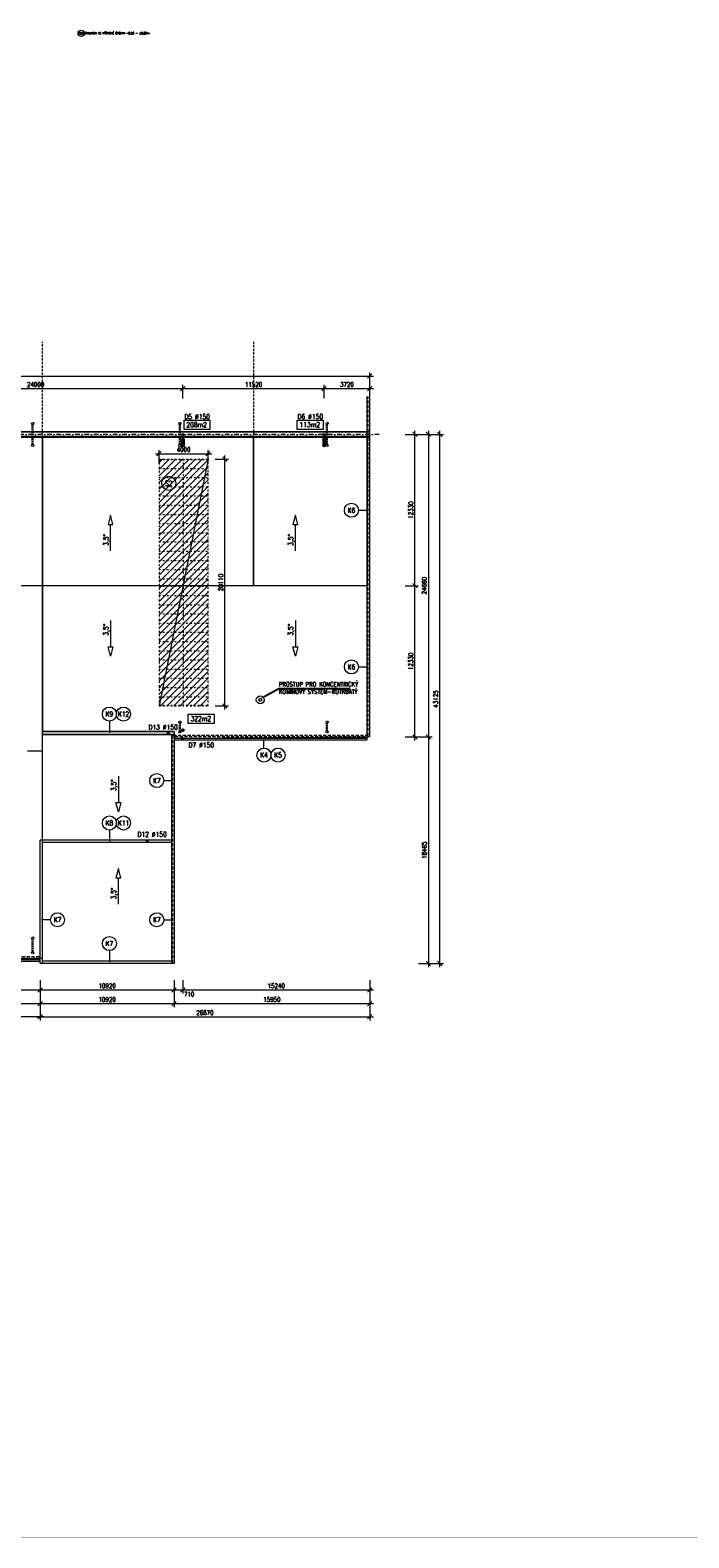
# Model space of a CAD drawing. Header units: millimetres. Extents: x -485339 to 350584, y -1189936 to 0.
# Tile 67 of 256: x -207249 to -153544, y -1189936 to -1067046. Entities that reach past the tile are written whole.
import ezdxf
from ezdxf import colors
from ezdxf.entities.mleader import LeaderData, LeaderLine
from ezdxf.enums import TextEntityAlignment as Align
from ezdxf.math import Vec2, Vec3

# ---------------------------------------------------------------- set-up
doc = ezdxf.new("R2010")
doc.units = ezdxf.units.MM
doc.header["$LTSCALE"] = 10
for name, pattern in [('DASHDOT', [25.4, 12.7, -6.35, 0, -6.35]), ('DASHED', [19.05, 12.7, -6.35]), ('DĚLICÍ2', [15.875, 6.35, -3.175, 0, -3.175, 0, -3.175]), ('ČÁRKOVANÁ', [19.05, 12.7, -6.35]), ('ČÁRKOVANÁ2', [9.525, 6.35, -3.175])]:
    doc.linetypes.add(name, pattern=pattern)
doc.layers.get('Defpoints').update_dxf_attribs({"color": 201})
doc.layers.add('BOUR_ČÁRY_PLNÉ', color=7, linetype='Continuous', lineweight=18, true_color=0xdba400)
doc.layers.add('Dešt_svod', color=201, linetype='Continuous')
for name, color, linetype, lineweight in [('N_kóty', 10, 'Continuous', 18), ('N_popis', 10, 'Continuous', 18), ('N_čáry_nad', 10, 'DĚLICÍ2', 18), ('N_čáry_plné', 10, 'Continuous', 18), ('N_čáry_pod', 10, 'ČÁRKOVANÁ', 18), ('N_šrary', 10, 'Continuous', 18), ('St_čáry_plné', 250, 'Continuous', 18), ('St_čáry_pod', 250, 'ČÁRKOVANÁ2', 18)]:
    doc.layers.add(name, color=color, linetype=linetype, lineweight=lineweight)
doc.layers.add('St_plocha_místn', color=140, linetype='Continuous', lineweight=18, plot=False)
doc.styles.get("Standard").update_dxf_attribs({"font": 'simplex.shx', "width": 0.8})
doc.dimstyles.new('stavebníM200', dxfattribs={"dimtxt": 370, "dimasz": 360, "dimexe": 300, "dimexo": 200, "dimgap": 150, "dimtad": 1, "dimdec": 0, "dimrnd": 5, "dimtxsty": 'Standard', "dimblk": 'OBLIQUE', "dimcen": -2.5, "dimdle": 300, "dimclrd": 256, "dimclre": 256, "dimclrt": 256, "dimadec": 4, "dimazin": 0, "dimtfac": 1, "dimtdec": 0, "dimtmove": 2, "dimatfit": 3, "dimldrblk": 'OBLIQUE', "dimfxl": 800, "dimfxlon": 1, "dimlwd": -1, "dimlwe": -1, "dimarcsym": 0})

# ---------------------------------------------------------------- blocks, each defined once
blk = doc.blocks.new('G$C7F8F446A')
at = {"layer": 'BOUR_ČÁRY_PLNÉ', "color": 0, "linetype": 'DĚLICÍ2', "ltscale": 2}
for p, q in [((0, 4050), (0, 50)), ((20000, 50), (20000, 4050))]:
    blk.add_line(p, q, dxfattribs=at)
for points in [[(695, 4050), (695, 50)], [(1445, 4050), (1445, 50)], [(2195, 4050), (2195, 50)], [(2945, 4050), (2945, 50)], [(3695, 4050), (3695, 50)], [(4445, 4050), (4445, 50)], [(5195, 4050), (5195, 50)], [(5945, 4050), (5945, 50)], [(6695, 4050), (6695, 50)], [(7445, 4050), (7445, 50)], [(8195, 4050), (8195, 50)], [(8945, 4050), (8945, 50)], [(9695, 4050), (9695, 50)], [(10305, 4050), (10305, 50)], [(11055, 4050), (11055, 50)], [(11805, 4050), (11805, 50)], [(12555, 4050), (12555, 50)], [(13305, 4050), (13305, 50)], [(14055, 4050), (14055, 50)], [(14805, 4050), (14805, 50)], [(15555, 4050), (15555, 50)], [(16305, 4050), (16305, 50)], [(17055, 4050), (17055, 50)], [(17805, 4050), (17805, 50)], [(18555, 4050), (18555, 50)], [(19305, 4050), (19305, 50)], [(-55, 2050), (20000, 2050)]]:
    blk.add_lwpolyline(points, dxfattribs=at)
at = {"layer": 'St_čáry_plné', "color": 0, "linetype": 'ByBlock', "ltscale": 2}
for p, q in [((20055, 4050), (-55, 4050)), ((-55, 50), (20055, 50))]:
    blk.add_line(p, q, dxfattribs=at)
for points in [[(-55, 4050), (-55, 50)], [(20055, 4050), (20055, 50)]]:
    blk.add_lwpolyline(points, dxfattribs=at)
blk = doc.blocks.new('_OBLIQUE')
at = {"color": 0, "linetype": 'ByBlock'}
blk.add_line((-0.5, -0.5), (0.5, 0.5), dxfattribs=at)
blk = doc.blocks.new('*D7447')
at = {"layer": 'Defpoints', "color": 0}
for p in [(-225043, -1144387), (-206433, -1144827), (-206433, -1146388)]:
    blk.add_point(p, dxfattribs=at)
at = {"layer": 'N_kóty'}
for p, q in [((-225343, -1146388), (-206133, -1146388)), ((-225043, -1145588), (-225043, -1146688)), ((-206433, -1145588), (-206433, -1146688))]:
    blk.add_line(p, q, dxfattribs=at)
at = {"layer": 'N_kóty', "linetype": 'ByBlock', "xscale": 360, "yscale": 360, "zscale": 360, "rotation": 180}
blk.add_blockref('_OBLIQUE', (-225043, -1146388), dxfattribs=at)
at = {"layer": 'N_kóty', "linetype": 'ByBlock', "xscale": 360, "yscale": 360, "zscale": 360}
blk.add_blockref('_OBLIQUE', (-206433, -1146388), dxfattribs=at)
at = {"layer": 'N_kóty', "ltscale": 2, "insert": (-215738, -1146053), "char_height": 370, "attachment_point": 5}
blk.add_mtext('18610', dxfattribs=at)
blk = doc.blocks.new('*D7448')
at = {"layer": 'Defpoints', "color": 0}
for p in [(-276233, -1144387), (-206433, -1144827), (-276233, -1147465)]:
    blk.add_point(p, dxfattribs=at)
at = {"layer": 'N_kóty'}
for p, q in [((-206133, -1147465), (-276533, -1147465)), ((-276233, -1146665), (-276233, -1147765)), ((-206433, -1146665), (-206433, -1147765))]:
    blk.add_line(p, q, dxfattribs=at)
at = {"layer": 'N_kóty', "linetype": 'ByBlock', "xscale": 360, "yscale": 360, "zscale": 360, "rotation": 180}
blk.add_blockref('_OBLIQUE', (-276233, -1147465), dxfattribs=at)
at = {"layer": 'N_kóty', "linetype": 'ByBlock', "xscale": 360, "yscale": 360, "zscale": 360}
blk.add_blockref('_OBLIQUE', (-206433, -1147465), dxfattribs=at)
at = {"layer": 'N_kóty', "ltscale": 2, "insert": (-241334, -1147130), "char_height": 370, "attachment_point": 5}
blk.add_mtext('69800', dxfattribs=at)
blk = doc.blocks.new('*D7453')
at = {"layer": 'Defpoints', "color": 0}
for p in [(-218803, -1142106), (-206433, -1143483), (-206433, -1145279)]:
    blk.add_point(p, dxfattribs=at)
at = {"layer": 'N_kóty'}
for p, q in [((-219103, -1145279), (-206133, -1145279)), ((-218803, -1144479), (-218803, -1145579)), ((-206433, -1144479), (-206433, -1145579))]:
    blk.add_line(p, q, dxfattribs=at)
at = {"layer": 'N_kóty', "linetype": 'ByBlock', "xscale": 360, "yscale": 360, "zscale": 360, "rotation": 180}
blk.add_blockref('_OBLIQUE', (-218803, -1145279), dxfattribs=at)
at = {"layer": 'N_kóty', "linetype": 'ByBlock', "xscale": 360, "yscale": 360, "zscale": 360}
blk.add_blockref('_OBLIQUE', (-206433, -1145279), dxfattribs=at)
at = {"layer": 'N_kóty', "ltscale": 2, "insert": (-212618, -1144944), "char_height": 370, "attachment_point": 5}
blk.add_mtext('12370', dxfattribs=at)
blk = doc.blocks.new('*D7455')
at = {"layer": 'Defpoints', "color": 0}
for p in [(-194803, -1124110), (-195513, -1143123), (-194803, -1145279)]:
    blk.add_point(p, dxfattribs=at)
at = {"layer": 'N_kóty'}
for p, q in [((-195813, -1145279), (-194503, -1145279)), ((-195513, -1144479), (-195513, -1145579)), ((-194803, -1144479), (-194803, -1145579))]:
    blk.add_line(p, q, dxfattribs=at)
at = {"layer": 'N_kóty', "linetype": 'ByBlock', "xscale": 360, "yscale": 360, "zscale": 360, "rotation": 180}
blk.add_blockref('_OBLIQUE', (-195513, -1145279), dxfattribs=at)
at = {"layer": 'N_kóty', "linetype": 'ByBlock', "xscale": 360, "yscale": 360, "zscale": 360}
blk.add_blockref('_OBLIQUE', (-194803, -1145279), dxfattribs=at)
at = {"layer": 'N_kóty', "ltscale": 2, "insert": (-194294, -1145614), "char_height": 370, "attachment_point": 5}
blk.add_mtext('710', dxfattribs=at)
blk = doc.blocks.new('*D7456')
at = {"layer": 'Defpoints', "color": 0}
for p in [(-194803, -1124110), (-179563, -1124658), (-179563, -1145279)]:
    blk.add_point(p, dxfattribs=at)
at = {"layer": 'N_kóty'}
for p, q in [((-195103, -1145279), (-179263, -1145279)), ((-194803, -1144479), (-194803, -1145579)), ((-179563, -1144479), (-179563, -1145579))]:
    blk.add_line(p, q, dxfattribs=at)
at = {"layer": 'N_kóty', "linetype": 'ByBlock', "xscale": 360, "yscale": 360, "zscale": 360, "rotation": 180}
blk.add_blockref('_OBLIQUE', (-194803, -1145279), dxfattribs=at)
at = {"layer": 'N_kóty', "linetype": 'ByBlock', "xscale": 360, "yscale": 360, "zscale": 360}
blk.add_blockref('_OBLIQUE', (-179563, -1145279), dxfattribs=at)
at = {"layer": 'N_kóty', "ltscale": 2, "insert": (-187183, -1144944), "char_height": 370, "attachment_point": 5}
blk.add_mtext('15240', dxfattribs=at)
blk = doc.blocks.new('*D7461')
at = {"layer": 'Defpoints', "color": 0}
for p in [(-194803, -1096263), (-218803, -1099998), (-194803, -1099998)]:
    blk.add_point(p, dxfattribs=at)
at = {"layer": 'N_kóty'}
for p, q in [((-218803, -1097063), (-218803, -1095963)), ((-194803, -1097063), (-194803, -1095963)), ((-219103, -1096263), (-194503, -1096263))]:
    blk.add_line(p, q, dxfattribs=at)
at = {"layer": 'N_kóty', "linetype": 'ByBlock', "xscale": 360, "yscale": 360, "zscale": 360, "rotation": 180}
blk.add_blockref('_OBLIQUE', (-218803, -1096263), dxfattribs=at)
at = {"layer": 'N_kóty', "linetype": 'ByBlock', "xscale": 360, "yscale": 360, "zscale": 360}
blk.add_blockref('_OBLIQUE', (-194803, -1096263), dxfattribs=at)
at = {"layer": 'N_kóty', "ltscale": 2, "insert": (-206803, -1095928), "char_height": 370, "attachment_point": 5}
blk.add_mtext('24000', dxfattribs=at)
blk = doc.blocks.new('*D7462')
at = {"layer": 'Defpoints', "color": 0}
for p in [(-183283, -1096263), (-194803, -1099998), (-183283, -1099998)]:
    blk.add_point(p, dxfattribs=at)
at = {"layer": 'N_kóty'}
for p, q in [((-194803, -1097063), (-194803, -1095963)), ((-183283, -1097063), (-183283, -1095963)), ((-195103, -1096263), (-182983, -1096263))]:
    blk.add_line(p, q, dxfattribs=at)
at = {"layer": 'N_kóty', "linetype": 'ByBlock', "xscale": 360, "yscale": 360, "zscale": 360, "rotation": 180}
blk.add_blockref('_OBLIQUE', (-194803, -1096263), dxfattribs=at)
at = {"layer": 'N_kóty', "linetype": 'ByBlock', "xscale": 360, "yscale": 360, "zscale": 360}
blk.add_blockref('_OBLIQUE', (-183283, -1096263), dxfattribs=at)
at = {"layer": 'N_kóty', "ltscale": 2, "insert": (-189043, -1095928), "char_height": 370, "attachment_point": 5}
blk.add_mtext('11520', dxfattribs=at)
blk = doc.blocks.new('*D7463')
at = {"layer": 'Defpoints', "color": 0}
for p in [(-179563, -1096263), (-183283, -1099998), (-179563, -1099998)]:
    blk.add_point(p, dxfattribs=at)
at = {"layer": 'N_kóty'}
for p, q in [((-183283, -1097063), (-183283, -1095963)), ((-179563, -1097063), (-179563, -1095963)), ((-183583, -1096263), (-179263, -1096263))]:
    blk.add_line(p, q, dxfattribs=at)
at = {"layer": 'N_kóty', "linetype": 'ByBlock', "xscale": 360, "yscale": 360, "zscale": 360, "rotation": 180}
blk.add_blockref('_OBLIQUE', (-183283, -1096263), dxfattribs=at)
at = {"layer": 'N_kóty', "linetype": 'ByBlock', "xscale": 360, "yscale": 360, "zscale": 360}
blk.add_blockref('_OBLIQUE', (-179563, -1096263), dxfattribs=at)
at = {"layer": 'N_kóty', "ltscale": 2, "insert": (-181423, -1095928), "char_height": 370, "attachment_point": 5}
blk.add_mtext('3720', dxfattribs=at)
blk = doc.blocks.new('*D7464')
at = {"layer": 'Defpoints', "color": 0}
for p in [(-179563, -1095241), (-276233, -1096898), (-179563, -1096898)]:
    blk.add_point(p, dxfattribs=at)
at = {"layer": 'N_kóty'}
for p, q in [((-276233, -1096041), (-276233, -1094941)), ((-179563, -1096041), (-179563, -1094941)), ((-276533, -1095241), (-179263, -1095241))]:
    blk.add_line(p, q, dxfattribs=at)
at = {"layer": 'N_kóty', "linetype": 'ByBlock', "xscale": 360, "yscale": 360, "zscale": 360, "rotation": 180}
blk.add_blockref('_OBLIQUE', (-276233, -1095241), dxfattribs=at)
at = {"layer": 'N_kóty', "linetype": 'ByBlock', "xscale": 360, "yscale": 360, "zscale": 360}
blk.add_blockref('_OBLIQUE', (-179563, -1095241), dxfattribs=at)
at = {"layer": 'N_kóty', "ltscale": 2, "insert": (-227898, -1094906), "char_height": 370, "attachment_point": 5}
blk.add_mtext('96670', dxfattribs=at)
blk = doc.blocks.new('*D7465')
at = {"layer": 'Defpoints', "color": 0}
for p in [(-206433, -1143483), (-195513, -1143077), (-195513, -1145279)]:
    blk.add_point(p, dxfattribs=at)
at = {"layer": 'N_kóty'}
for p, q in [((-206733, -1145279), (-195213, -1145279)), ((-206433, -1144479), (-206433, -1145579)), ((-195513, -1144479), (-195513, -1145579))]:
    blk.add_line(p, q, dxfattribs=at)
at = {"layer": 'N_kóty', "linetype": 'ByBlock', "xscale": 360, "yscale": 360, "zscale": 360, "rotation": 180}
blk.add_blockref('_OBLIQUE', (-206433, -1145279), dxfattribs=at)
at = {"layer": 'N_kóty', "linetype": 'ByBlock', "xscale": 360, "yscale": 360, "zscale": 360}
blk.add_blockref('_OBLIQUE', (-195513, -1145279), dxfattribs=at)
at = {"layer": 'N_kóty', "ltscale": 2, "insert": (-200973, -1144944), "char_height": 370, "attachment_point": 5}
blk.add_mtext('10920', dxfattribs=at)
blk = doc.blocks.new('*D7466')
at = {"layer": 'Defpoints', "color": 0}
for p in [(-195513, -1143123), (-206433, -1144827), (-195513, -1146388)]:
    blk.add_point(p, dxfattribs=at)
at = {"layer": 'N_kóty'}
for p, q in [((-206733, -1146388), (-195213, -1146388)), ((-206433, -1145588), (-206433, -1146688)), ((-195513, -1145588), (-195513, -1146688))]:
    blk.add_line(p, q, dxfattribs=at)
at = {"layer": 'N_kóty', "linetype": 'ByBlock', "xscale": 360, "yscale": 360, "zscale": 360, "rotation": 180}
blk.add_blockref('_OBLIQUE', (-206433, -1146388), dxfattribs=at)
at = {"layer": 'N_kóty', "linetype": 'ByBlock', "xscale": 360, "yscale": 360, "zscale": 360}
blk.add_blockref('_OBLIQUE', (-195513, -1146388), dxfattribs=at)
at = {"layer": 'N_kóty', "ltscale": 2, "insert": (-200973, -1146053), "char_height": 370, "attachment_point": 5}
blk.add_mtext('10920', dxfattribs=at)
blk = doc.blocks.new('*D7467')
at = {"layer": 'Defpoints', "color": 0}
for p in [(-179563, -1124658), (-195513, -1143123), (-179563, -1146388)]:
    blk.add_point(p, dxfattribs=at)
at = {"layer": 'N_kóty'}
for p, q in [((-195813, -1146388), (-179263, -1146388)), ((-195513, -1145588), (-195513, -1146688)), ((-179563, -1145588), (-179563, -1146688))]:
    blk.add_line(p, q, dxfattribs=at)
at = {"layer": 'N_kóty', "linetype": 'ByBlock', "xscale": 360, "yscale": 360, "zscale": 360, "rotation": 180}
blk.add_blockref('_OBLIQUE', (-195513, -1146388), dxfattribs=at)
at = {"layer": 'N_kóty', "linetype": 'ByBlock', "xscale": 360, "yscale": 360, "zscale": 360}
blk.add_blockref('_OBLIQUE', (-179563, -1146388), dxfattribs=at)
at = {"layer": 'N_kóty', "ltscale": 2, "insert": (-187538, -1146053), "char_height": 370, "attachment_point": 5}
blk.add_mtext('15950', dxfattribs=at)
blk = doc.blocks.new('*D7468')
at = {"layer": 'Defpoints', "color": 0}
for p in [(-179563, -1124658), (-206433, -1144827), (-179563, -1147465)]:
    blk.add_point(p, dxfattribs=at)
at = {"layer": 'N_kóty'}
for p, q in [((-206733, -1147465), (-179263, -1147465)), ((-206433, -1146665), (-206433, -1147765)), ((-179563, -1146665), (-179563, -1147765))]:
    blk.add_line(p, q, dxfattribs=at)
at = {"layer": 'N_kóty', "linetype": 'ByBlock', "xscale": 360, "yscale": 360, "zscale": 360, "rotation": 180}
blk.add_blockref('_OBLIQUE', (-206433, -1147465), dxfattribs=at)
at = {"layer": 'N_kóty', "linetype": 'ByBlock', "xscale": 360, "yscale": 360, "zscale": 360}
blk.add_blockref('_OBLIQUE', (-179563, -1147465), dxfattribs=at)
at = {"layer": 'N_kóty', "ltscale": 2, "insert": (-192998, -1147130), "char_height": 370, "attachment_point": 5}
blk.add_mtext('26870', dxfattribs=at)
blk = doc.blocks.new('*D7471')
at = {"layer": 'Defpoints', "color": 0}
for p in [(-179763, -1112328), (-175882, -1112328), (-179563, -1124658)]:
    blk.add_point(p, dxfattribs=at)
at = {"layer": 'N_kóty'}
for p, q in [((-175882, -1124958), (-175882, -1112028)), ((-176682, -1112328), (-175582, -1112328)), ((-176682, -1124658), (-175582, -1124658))]:
    blk.add_line(p, q, dxfattribs=at)
at = {"layer": 'N_kóty', "linetype": 'ByBlock', "xscale": 360, "yscale": 360, "zscale": 360}
for p, rotation in [((-175882, -1112328), 90), ((-175882, -1124658), 270)]:
    blk.add_blockref('_OBLIQUE', p, dxfattribs=dict(at, rotation=rotation))
at = {"layer": 'N_kóty', "ltscale": 2, "insert": (-176217, -1118493), "char_height": 370, "attachment_point": 5, "rotation": 90}
blk.add_mtext('12330', dxfattribs=at)
blk = doc.blocks.new('*D7472')
at = {"layer": 'Defpoints', "color": 0}
for p in [(-179683, -1099998), (-175882, -1099998), (-179763, -1112328)]:
    blk.add_point(p, dxfattribs=at)
at = {"layer": 'N_kóty'}
for p, q in [((-175882, -1112628), (-175882, -1099698)), ((-176682, -1099998), (-175582, -1099998)), ((-176682, -1112328), (-175582, -1112328))]:
    blk.add_line(p, q, dxfattribs=at)
at = {"layer": 'N_kóty', "linetype": 'ByBlock', "xscale": 360, "yscale": 360, "zscale": 360}
for p, rotation in [((-175882, -1099998), 90), ((-175882, -1112328), 270)]:
    blk.add_blockref('_OBLIQUE', p, dxfattribs=dict(at, rotation=rotation))
at = {"layer": 'N_kóty', "ltscale": 2, "insert": (-176217, -1106163), "char_height": 370, "attachment_point": 5, "rotation": 90}
blk.add_mtext('12330', dxfattribs=at)
blk = doc.blocks.new('*D7473')
at = {"layer": 'Defpoints', "color": 0}
for p in [(-178801, -1099998), (-179563, -1124658), (-174778, -1124658)]:
    blk.add_point(p, dxfattribs=at)
at = {"layer": 'N_kóty'}
for p, q in [((-174778, -1099698), (-174778, -1124958)), ((-175578, -1099998), (-174478, -1099998)), ((-175578, -1124658), (-174478, -1124658))]:
    blk.add_line(p, q, dxfattribs=at)
at = {"layer": 'N_kóty', "linetype": 'ByBlock', "xscale": 360, "yscale": 360, "zscale": 360}
for p, rotation in [((-174778, -1099998), 90), ((-174778, -1124658), 270)]:
    blk.add_blockref('_OBLIQUE', p, dxfattribs=dict(at, rotation=rotation))
at = {"layer": 'N_kóty', "ltscale": 2, "insert": (-175113, -1112328), "char_height": 370, "attachment_point": 5, "rotation": 90}
blk.add_mtext('24660', dxfattribs=at)
blk = doc.blocks.new('*D7474')
at = {"layer": 'Defpoints', "color": 0}
for p in [(-179563, -1124658), (-195513, -1143123), (-174778, -1143123)]:
    blk.add_point(p, dxfattribs=at)
at = {"layer": 'N_kóty'}
for p, q in [((-174778, -1124358), (-174778, -1143423)), ((-175578, -1124658), (-174478, -1124658)), ((-175578, -1143123), (-174478, -1143123))]:
    blk.add_line(p, q, dxfattribs=at)
at = {"layer": 'N_kóty', "linetype": 'ByBlock', "xscale": 360, "yscale": 360, "zscale": 360}
for p, rotation in [((-174778, -1124658), 90), ((-174778, -1143123), 270)]:
    blk.add_blockref('_OBLIQUE', p, dxfattribs=dict(at, rotation=rotation))
at = {"layer": 'N_kóty', "ltscale": 2, "insert": (-175113, -1133890), "char_height": 370, "attachment_point": 5, "rotation": 90}
blk.add_mtext('18465', dxfattribs=at)
blk = doc.blocks.new('*D7475')
at = {"layer": 'Defpoints', "color": 0}
for p in [(-178801, -1099998), (-173847, -1099998), (-195513, -1143123)]:
    blk.add_point(p, dxfattribs=at)
at = {"layer": 'N_kóty'}
for p, q in [((-173847, -1143423), (-173847, -1099698)), ((-174647, -1099998), (-173547, -1099998)), ((-174647, -1143123), (-173547, -1143123))]:
    blk.add_line(p, q, dxfattribs=at)
at = {"layer": 'N_kóty', "linetype": 'ByBlock', "xscale": 360, "yscale": 360, "zscale": 360}
for p, rotation in [((-173847, -1099998), 90), ((-173847, -1143123), 270)]:
    blk.add_blockref('_OBLIQUE', p, dxfattribs=dict(at, rotation=rotation))
at = {"layer": 'N_kóty', "ltscale": 2, "insert": (-174182, -1121560), "char_height": 370, "attachment_point": 5, "rotation": 90}
blk.add_mtext('43125', dxfattribs=at)
blk = doc.blocks.new('*D7476')
at = {"layer": 'Defpoints', "color": 0}
for p in [(-206433, -1142683), (-278398, -1143483), (-206433, -1143483)]:
    blk.add_point(p, dxfattribs=at)
at = {"layer": 'N_kóty'}
for p, q in [((-277598, -1142683), (-278698, -1142683)), ((-278398, -1142383), (-278398, -1143783)), ((-277598, -1143483), (-278698, -1143483))]:
    blk.add_line(p, q, dxfattribs=at)
at = {"layer": 'N_kóty', "linetype": 'ByBlock', "xscale": 360, "yscale": 360, "zscale": 360}
for p, rotation in [((-278398, -1142683), 90), ((-278398, -1143483), 270)]:
    blk.add_blockref('_OBLIQUE', p, dxfattribs=dict(at, rotation=rotation))
at = {"layer": 'N_kóty', "ltscale": 2, "insert": (-278091, -1143750), "char_height": 370, "attachment_point": 5, "rotation": 90}
blk.add_mtext('800', dxfattribs=at)
blk = doc.blocks.new('*D8672')
at = {"layer": 'Defpoints', "color": 0}
for p in [(-192742, -1102015), (-191365, -1102015), (-192742, -1122125)]:
    blk.add_point(p, dxfattribs=at)
at = {"layer": 'N_kóty', "ltscale": 2}
for p, q in [((-192165, -1102015), (-191065, -1102015)), ((-191365, -1122425), (-191365, -1101715)), ((-192165, -1122125), (-191065, -1122125))]:
    blk.add_line(p, q, dxfattribs=at)
at = {"layer": 'N_kóty', "linetype": 'ByBlock', "xscale": 360, "yscale": 360, "zscale": 360}
for p, rotation in [((-191365, -1102015), 90), ((-191365, -1122125), 270)]:
    blk.add_blockref('_OBLIQUE', p, dxfattribs=dict(at, rotation=rotation))
at = {"layer": 'N_kóty', "ltscale": 2, "insert": (-191700, -1112070), "char_height": 370, "attachment_point": 5, "rotation": 90}
blk.add_mtext('20110', dxfattribs=at)
blk = doc.blocks.new('*D8673')
at = {"layer": 'Defpoints', "color": 0}
for p in [(-192742, -1101568), (-196742, -1104265), (-192742, -1104236)]:
    blk.add_point(p, dxfattribs=at)
at = {"layer": 'N_kóty', "ltscale": 2}
for p, q in [((-197042, -1101568), (-192442, -1101568)), ((-196742, -1102368), (-196742, -1101268)), ((-192742, -1102368), (-192742, -1101268))]:
    blk.add_line(p, q, dxfattribs=at)
at = {"layer": 'N_kóty', "linetype": 'ByBlock', "xscale": 360, "yscale": 360, "zscale": 360, "rotation": 180}
blk.add_blockref('_OBLIQUE', (-196742, -1101568), dxfattribs=at)
at = {"layer": 'N_kóty', "linetype": 'ByBlock', "xscale": 360, "yscale": 360, "zscale": 360}
blk.add_blockref('_OBLIQUE', (-192742, -1101568), dxfattribs=at)
at = {"layer": 'N_kóty', "ltscale": 2, "insert": (-194742, -1101233), "char_height": 370, "attachment_point": 5}
blk.add_mtext('4000', dxfattribs=at)

msp = doc.modelspace()

# ---------------------------------------------------------------- hatches: boundary and pattern name
at = {"layer": 'N_šrary', "linetype": 'DASHED'}
h = msp.add_hatch(dxfattribs=at)
h.set_pattern_fill('ANSI31', color=256, scale=120)
h.set_pattern_definition([(45, (-51876.9, -507532.73), (-269.40768, 269.40768), [])])
h.paths.add_polyline_path([(-196742, -1122125.4), (-192742, -1122125.4), (-192742, -1102015.4), (-196742, -1102015.4)])

# ---------------------------------------------------------------- linework, layer by layer
at = {"layer": 'Dešt_svod'}
for points in [[(-194883.8, -1100406.5), (-194883.8, -1100897.9)], [(-194723.8, -1100406.5), (-194723.8, -1100897.9)], [(-183361.7, -1100406.5), (-183361.7, -1100897.9)], [(-183201.7, -1100406.5), (-183201.7, -1100897.9)]]:
    msp.add_lwpolyline(points, dxfattribs=at)
for centre in [(-194803.8, -1100406.5), (-194803.8, -1100897.9), (-183281.7, -1100406.5), (-183281.7, -1100897.9), (-194803.1, -1124110.3)]:
    msp.add_circle(centre, 80, dxfattribs=at)
at = {"layer": 'N_kóty'}
msp.add_circle((-194803.1, -1124779.1), 75, dxfattribs=at)
at = {"layer": 'N_popis'}
for points in [[(-194697.3, -1098847.4), (-192597.7, -1098847.4), (-192597.7, -1099608.3), (-194697.3, -1099608.3)], [(-185467.2, -1098835.5), (-183367.5, -1098835.5), (-183367.5, -1099596.4), (-185467.2, -1099596.4)], [(-200694.3, -1106578), (-200893.6, -1107336.1), (-200495.1, -1107336.1)], [(-185624.5, -1106578), (-185823.7, -1107336.1), (-185425.2, -1107336.1)], [(-200694.3, -1118075.9), (-200893.6, -1117317.8), (-200495.1, -1117317.8)], [(-185624.5, -1118075.9), (-185823.7, -1117317.8), (-185425.2, -1117317.8)], [(-194356.7, -1122799), (-192257.1, -1122799), (-192257.1, -1123559.9), (-194356.7, -1123559.9)], [(-200055.7, -1130749.4), (-200255, -1129991.3), (-199856.5, -1129991.3)], [(-200055.7, -1135389.5), (-200255, -1136147.6), (-199856.5, -1136147.6)]]:
    msp.add_lwpolyline(points, close=True, dxfattribs=at)
for points in [[(-192742, -1102015.4), (-196742, -1122125.4)], [(-180483.2, -1106180.5), (-179763, -1106180.5)], [(-200694.3, -1109476.5), (-200694.3, -1107336.1)], [(-185624.5, -1109476.5), (-185624.5, -1107336.1)], [(-200694.3, -1115177.4), (-200694.3, -1117317.8)], [(-185624.5, -1115177.4), (-185624.5, -1117317.8)], [(-180483.2, -1118948.1), (-179763, -1118948.1)], [(-188185.3, -1125564.5), (-188185.3, -1124871)], [(-200055.7, -1127850.9), (-200055.7, -1129991.3)], [(-196352.9, -1128213.8), (-195632.7, -1128213.8)], [(-200055.7, -1138287.9), (-200055.7, -1136147.6)], [(-205592.9, -1139558.4), (-206313.1, -1139558.4)], [(-196352.9, -1139558.4), (-195632.7, -1139558.4)]]:
    msp.add_lwpolyline(points, dxfattribs=at)
at = {"layer": 'N_popis', "ltscale": 2}
for points in [[(-200789.8, -1123360.9), (-200789.8, -1124309.2)], [(-200789.8, -1132240.7), (-200789.8, -1133189)], [(-200789.8, -1142067.4), (-200789.8, -1143015.8)]]:
    msp.add_lwpolyline(points, dxfattribs=at)
at = {"layer": 'N_popis'}
for centre, radius in [((-203083.1, -1067305.8), 259.9), ((-195952.3, -1103983.4), 571.9), ((-181055.1, -1106180.5), 571.9), ((-181055.1, -1118948.1), 571.9), ((-200789.8, -1122789), 571.9), ((-199646.1, -1122789), 571.9), ((-188185.3, -1126136.3), 571.9), ((-187041.6, -1126136.3), 571.9), ((-196924.8, -1128213.8), 571.9), ((-200789.8, -1131668.8), 571.9), ((-199646.1, -1131668.8), 571.9), ((-205021.1, -1139558.4), 571.9), ((-196924.8, -1139558.4), 571.9), ((-200789.8, -1141495.6), 571.9)]:
    msp.add_circle(centre, radius, dxfattribs=at)
at = {"layer": 'N_čáry_nad', "linetype": 'DASHDOT', "ltscale": 3}
msp.add_lwpolyline([(-178801, -1099997.9), (-277652.3, -1099997.9)], dxfattribs=at)
at = {"layer": 'N_čáry_plné'}
for p, q in [((-195512.8, -1124216), (-195513.4, -1143122.9)), ((-195712.8, -1124456), (-195713.4, -1143122.9)), ((-195512.8, -1124538), (-195513.4, -1143122.9)), ((-195513.4, -1143122.9), (-206432.7, -1143122.9)), ((-195713.4, -1142922.9), (-206232.7, -1142922.9))]:
    msp.add_line(p, q, dxfattribs=at)
for points in [[(-179763, -1124898), (-179763, -1096897.9)], [(-179563, -1124658), (-179563, -1096897.9)], [(-179563, -1099772.9), (-276112.7, -1099772.9)], [(-179563, -1099822.9), (-276112.7, -1099822.9)], [(-179563, -1100172.9), (-276112.7, -1100172.9)], [(-179563, -1100222.9), (-276112.7, -1100222.9)], [(-196792, -1112326.9), (-216495.3, -1112326.9)], [(-179763, -1112327.9), (-192692, -1112327.9)], [(-206232.7, -1143122.9), (-206232.7, -1124216)], [(-195512.8, -1124216), (-206232.7, -1124216)], [(-195512.8, -1124456), (-206232.7, -1124456)], [(-195512.8, -1124538), (-195712.8, -1124538)], [(-195512.8, -1124758), (-179763, -1124758)], [(-195512.8, -1124898), (-179763, -1124898)], [(-206432.7, -1143122.9), (-206432.7, -1133069.4)], [(-195713.1, -1133069.4), (-206432.7, -1133069.4)], [(-195713.1, -1133269.4), (-206232.7, -1133269.4)], [(-276032.7, -1142782.9), (-206432.7, -1142782.9)], [(-276032.7, -1142922.9), (-206432.7, -1142922.9)]]:
    msp.add_lwpolyline(points, dxfattribs=at)
for centre in [(-194802.8, -1099997.9), (-183282.7, -1099997.9), (-196000.1, -1124337.4), (-197699.3, -1133168)]:
    msp.add_circle(centre, 75, dxfattribs=at)
at = {"layer": 'N_čáry_plné', "lineweight": 18}
for radius in [325, 125]:
    msp.add_circle((-188491.1, -1121631.5), radius, dxfattribs=at)
at = {"layer": 'N_čáry_pod', "ltscale": 2}
for p, q in [((-195632.7, -1124538), (-195632.7, -1143002.9)), ((-195513.4, -1143122.9), (-206432.7, -1143122.9))]:
    msp.add_line(p, q, dxfattribs=at)
at = {"layer": 'N_čáry_pod', "linetype": 'DASHED', "ltscale": 0.2, "const_width": 5}
msp.add_lwpolyline([(-480994, -929890.9), (286897.8, -929890.9), (286897.8, -1189933.9), (-480994, -1189933.9)], close=True, dxfattribs=at)
at = {"layer": 'N_čáry_pod', "ltscale": 2}
for points in [[(-179683, -1124538), (-179683, -1096897.9)], [(-179683, -1124538), (-195632.7, -1124538)], [(-179563, -1124658), (-195512.8, -1124658)], [(-276232.7, -1142682.9), (-206432.7, -1142682.9)], [(-276112.7, -1142562.9), (-206432.7, -1142562.9)]]:
    msp.add_lwpolyline(points, dxfattribs=at)
at = {"layer": 'N_čáry_pod', "ltscale": 10}
msp.add_lwpolyline([(-276032.7, -1125782.9), (-206232.7, -1125782.9)], dxfattribs=at)
at = {"layer": 'St_plocha_místn'}
for points in [[(-206232.7, -1112326.9), (-225042.7, -1112326.9), (-225042.7, -1100222.9), (-206232.7, -1100222.9)], [(-189042.7, -1112326.9), (-206232.7, -1112326.9), (-206232.7, -1100222.9), (-189042.7, -1100222.9)], [(-179763, -1112326.9), (-189042.7, -1112326.9), (-189042.7, -1100222.9), (-179763, -1100222.9)], [(-225042.7, -1142682.9), (-206232.7, -1142682.9), (-206232.7, -1112326.9), (-225042.7, -1112326.9)], [(-195512.8, -1124758), (-179763, -1124658), (-179763, -1112326.9), (-206232.7, -1112326.9), (-206232.7, -1124216), (-195512.8, -1124216)], [(-206232.8, -1124456), (-195713.6, -1124458.6), (-195713.4, -1142922.9), (-206232.7, -1142922.9)]]:
    msp.add_lwpolyline(points, close=True, dxfattribs=at)
at = {"layer": 'St_čáry_pod', "color": 150, "ltscale": 3}
for points in [[(-206232.7, -1142562.9), (-206232.7, -1092443.2)], [(-189042.7, -1092443.2), (-189042.7, -1112327.9)]]:
    msp.add_lwpolyline(points, dxfattribs=at)
at = {"layer": 'St_čáry_pod', "lineweight": 18, "ltscale": 2}
for points in [[(-207082.7, -1100822.9), (-207082.7, -1099172.9)], [(-207002.7, -1100822.9), (-207002.7, -1099172.9)], [(-195082.7, -1100822.9), (-195082.7, -1099172.9)], [(-195002.7, -1100822.9), (-195002.7, -1099172.9)], [(-183082.7, -1100822.9), (-183082.7, -1099172.9)], [(-183002.7, -1100822.9), (-183002.7, -1099172.9)], [(-195083.1, -1124172.5), (-195082.7, -1123517.9)], [(-195003.1, -1124172.5), (-195002.7, -1123517.9)], [(-183083.1, -1124172.5), (-183082.7, -1123517.9)], [(-183003.1, -1124172.5), (-183002.7, -1123517.9)], [(-207082.7, -1142167.9), (-207082.7, -1141117.9)], [(-207002.7, -1142167.9), (-207002.7, -1141117.9)]]:
    msp.add_lwpolyline(points, dxfattribs=at)
at = {"layer": 'St_čáry_pod', "ltscale": 2}
for centre in [(-207042.7, -1099097.9), (-195042.7, -1099097.9), (-183042.7, -1099097.9), (-207042.7, -1100897.9), (-195042.7, -1100897.9), (-183042.7, -1100897.9), (-195043.1, -1124247.5), (-195042.7, -1123442.9), (-183043.1, -1124247.5), (-183042.7, -1123442.9), (-207042.7, -1141042.9), (-207042.7, -1142242.9)]:
    msp.add_circle(centre, 85, dxfattribs=at)

# ---------------------------------------------------------------- block references
at = {"layer": 'N_čáry_nad', "ltscale": 2, "rotation": 90}
msp.add_blockref('G$C7F8F446A', (-192692, -1122070.4), dxfattribs=at)

# ---------------------------------------------------------------- texts
at = {"layer": 'N_popis', "width": 0.8}
for s, height, p in [('F04', 180, (-203083.1, -1067305.8)), ('S2', 400, (-195952.3, -1103983.4)), ('K6', 400, (-181055.1, -1106180.5)), ('K6', 400, (-181055.1, -1118948.1)), ('K9', 400, (-200789.8, -1122789)), ('K12', 400, (-199646.1, -1122789)), ('K4', 400, (-188185.3, -1126136.3)), ('K5', 400, (-187041.6, -1126136.3)), ('K7', 400, (-196924.8, -1128213.8)), ('K8', 400, (-200789.8, -1131668.8)), ('K11', 400, (-199646.1, -1131668.8)), ('K7', 400, (-205021.1, -1139558.4)), ('K7', 400, (-196924.8, -1139558.4)), ('K7', 400, (-200789.8, -1141495.6))]:
    msp.add_text(s, height=height, dxfattribs=at).set_placement(p, align=Align.MIDDLE_CENTER)
for s, height, p in [('SKLADBA VE VÝŠKOVÉ ÚROVNI -0,20 - %%P0,00m ', 180, (-202753, -1067379.7)), ('D5 %%c150', 400, (-194680.3, -1098749.8)), ('D6 %%c150', 400, (-185450.1, -1098738)), ('208m2', 400, (-194516.5, -1099404.8)), ('113m2', 400, (-185286.4, -1099392.9)), ('322m2', 400, (-194175.9, -1123356.3)), ('D13 %%c150', 400, (-197603.6, -1124056.2)), ('D7 %%c150', 400, (-194339.6, -1125508.2)), ('D12 %%c150', 400, (-198499.4, -1132799.9))]:
    msp.add_text(s, height=height, dxfattribs=at).set_placement(p)
for p in [(-200879.3, -1109080.1), (-185809.5, -1109080.1), (-200879.3, -1116396.7), (-185809.5, -1116396.7), (-200240.7, -1129070.2), (-200240.7, -1137891.5)]:
    msp.add_text('3,5°', height=400, rotation=90, dxfattribs=at).set_placement(p)

# ---------------------------------------------------------------- dimensions: what is measured, and where the dimension line sits
at = {"layer": 'N_kóty'}
for base, p1, p2, picture, middle in [((-179563, -1095241.2), (-276232.7, -1096897.9), (-179563, -1096897.9), '*D7464', (-227897.9, -1094906.2)), ((-194802.8, -1096262.6), (-218802.8, -1099997.9), (-194802.8, -1099997.9), '*D7461', (-206802.8, -1095927.6)), ((-183282.7, -1096262.6), (-194802.8, -1099997.9), (-183282.7, -1099997.9), '*D7462', (-189042.7, -1095927.6)), ((-179563, -1096262.6), (-183282.7, -1099997.9), (-179563, -1099997.9), '*D7463', (-181422.9, -1095927.6)), ((-179563, -1145279.5), (-194803.1, -1124110.3), (-179563, -1124658), '*D7456', (-187183.1, -1144944.5)), ((-179563, -1147465.5), (-206432.7, -1144827.1), (-179563, -1124658), '*D7468', (-192997.9, -1147130.5)), ((-179563, -1146388.4), (-195513.4, -1143122.9), (-179563, -1124658), '*D7467', (-187538.2, -1146053.4)), ((-206432.7, -1145279.5), (-218802.8, -1142105.7), (-206432.7, -1143482.9), '*D7453', (-212617.8, -1144944.5)), ((-195513.4, -1145279.5), (-206432.7, -1143482.9), (-195513.4, -1143076.7), '*D7465', (-200973.1, -1144944.5)), ((-195513.4, -1146388.4), (-206432.7, -1144827.1), (-195513.4, -1143122.9), '*D7466', (-200973.1, -1146053.4)), ((-206432.7, -1146388.4), (-225042.7, -1144387.1), (-206432.7, -1144827.1), '*D7447', (-215737.7, -1146053.4))]:
    dim = msp.add_linear_dim(base=base, p1=p1, p2=p2, dimstyle='stavebníM200', dxfattribs=at)
    dim.commit()
    dim.dimension.update_dxf_attribs({"geometry": picture, "text_midpoint": middle})
for base, p1, p2, picture, middle in [((-173846.8, -1099997.9), (-195513.4, -1143122.9), (-178801, -1099997.9), '*D7475', (-174181.8, -1121560.4)), ((-175881.9, -1099997.9), (-179763, -1112327.9), (-179683, -1099997.9), '*D7472', (-176216.9, -1106162.9)), ((-174778.1, -1124658), (-178801, -1099997.9), (-179563, -1124658), '*D7473', (-175113.1, -1112327.9)), ((-175881.9, -1112327.9), (-179563, -1124658), (-179763, -1112327.9), '*D7471', (-176216.9, -1118493)), ((-174778.1, -1143122.9), (-179563, -1124658), (-195513.4, -1143122.9), '*D7474', (-175113.1, -1133890.4))]:
    dim = msp.add_linear_dim(base=base, p1=p1, p2=p2, angle=90, dimstyle='stavebníM200', dxfattribs=at)
    dim.commit()
    dim.dimension.update_dxf_attribs({"geometry": picture, "text_midpoint": middle})
at = {"layer": 'N_kóty', "ltscale": 2}
dim = msp.add_linear_dim(base=(-192742, -1101568.1), p1=(-196742, -1104265.4), p2=(-192742, -1104235.7), dimstyle='stavebníM200', dxfattribs=at)
dim.commit()
dim.dimension.update_dxf_attribs({"geometry": '*D8673', "text_midpoint": (-194742, -1101233.1)})
dim = msp.add_linear_dim(base=(-191364.9, -1102015.4), p1=(-192742, -1122125.4), p2=(-192742, -1102015.4), angle=90, dimstyle='stavebníM200', dxfattribs=at)
dim.commit()
dim.dimension.update_dxf_attribs({"geometry": '*D8672', "text_midpoint": (-191699.9, -1112070.4)})
at = {"layer": 'N_kóty'}
for base, p1, p2, picture, middle in [((-194803.1, -1145279.5), (-195513.4, -1143123.3), (-194803.1, -1124110.3), '*D7455', (-194293.9, -1145613.5)), ((-276232.7, -1147465.5), (-206432.7, -1144827.1), (-276232.7, -1144387.1), '*D7448', (-241333.7, -1147130.5))]:
    dim = msp.add_linear_dim(base=base, p1=p1, p2=p2, dimstyle='stavebníM200', dxfattribs=at)
    dim.commit()
    dim.dimension.update_dxf_attribs({"geometry": picture, "text_midpoint": middle, "dimtype": 160})
dim = msp.add_linear_dim(base=(-278397.7, -1143482.9), p1=(-206432.7, -1142682.9), p2=(-206432.7, -1143482.9), angle=90, dimstyle='stavebníM200', dxfattribs=at)
dim.commit()
dim.dimension.update_dxf_attribs({"geometry": '*D7476', "text_midpoint": (-278091.1, -1143750.5), "dimtype": 160})

# ---------------------------------------------------------------- leaders
at = {"layer": 'N_popis'}
ml = msp.add_multileader_mtext('Standard', dxfattribs=at)
ml.set_content('{\\A1;\\C256;PROSTUP PRO KONCENTRICKÝ \\PKOMÍNOVÝ SYSTÉM-KOTRBATÝ}')
ml.set_leader_properties()
ml.build(insert=Vec2(0, 0))
ml.multileader.update_dxf_attribs({"text_left_attachment_type": 6, "text_right_attachment_type": 6, "arrow_head_size": 360})
ctx = ml.context
ctx.base_point, ctx.char_height, ctx.arrow_head_size, ctx.plane_origin = Vec3(-186973.8, -1120695.5), 360, 360, Vec3(-186183.5, -1119473.9)
ctx.left_attachment, ctx.right_attachment = 6, 6
notes = []
notes.append((ctx, [(0, (1, 1, 0), (-186981.8, -1120695.5), (1, 0), 8, [(0, [(-188442.1, -1121516.4)], 0, [])])]))
ctx.mtext.insert, ctx.mtext.flow_direction = Vec3(-186971.8, -1120181.2), 5
for ctx, leaders in notes:
    for number, flags, end, landing, length, lines in leaders:
        leader = LeaderData()
        leader.index, (leader.has_last_leader_line, leader.has_dogleg_vector, leader.attachment_direction) = number, flags
        leader.last_leader_point, leader.dogleg_vector, leader.dogleg_length = Vec3(end), Vec3(landing), length
        for number, points, colour, breaks in lines:
            line = LeaderLine()
            line.index, line.vertices, line.color, line.breaks = number, Vec3.list(points), colors.encode_raw_color(colour), breaks
            leader.lines.append(line)
        ctx.leaders.append(leader)

doc.saveas('drawing.dxf')
